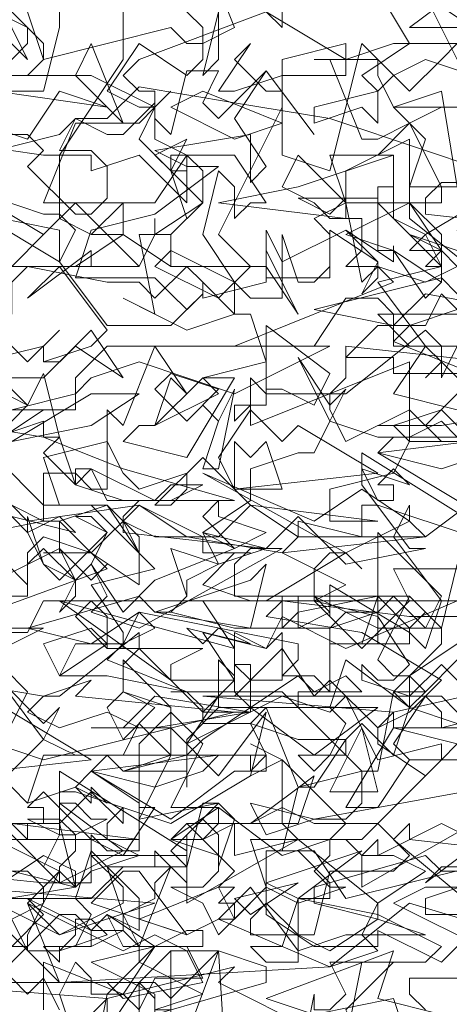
# Model space of a CAD drawing. Header units: millimetres. Extents: x 4234 to 4704, y 1542 to 2004.
# Tile 8 of 256: x 4295.53 to 4298.22, y 1632.51 to 1638.67. Entities that reach past the tile are written whole.
import ezdxf

# ---------------------------------------------------------------- set-up
doc = ezdxf.new("R2010")
doc.units = ezdxf.units.MM
doc.layers.add('BOD', color=40, linetype='Continuous')
doc.layers.add('DIMENSIONS', color=7, linetype='Continuous')
pattern_1 = [(90, (3399.144, -158.445), (-8.980256, 8.980256), [2.38125, -15.57926]), (45, (3399.144, -158.445), (-8.980256, 8.980256), [2.38125, -10.31875]), (135, (3399.144, -158.445), (-8.980256, -8.980256), [2.38125, -10.31875])]

# ---------------------------------------------------------------- blocks, each defined once
blk = doc.blocks.new('A$Cf9015526')
at = {"color": 116, "lineweight": 0, "true_color": 0x136734}
for points in [[(1.2658, 3.5532), (1.3546, 3.5532), (1.3768, 3.5309), (1.3546, 3.5087), (1.4213, 3.4421), (1.4435, 3.4421), (1.4657, 3.4643), (1.4657, 3.5087), (1.4435, 3.5309), (1.3991, 3.5309), (1.4213, 3.5754), (1.4657, 3.5532), (1.4879, 3.5532), (1.5323, 3.5976), (1.5323, 3.5754), (1.5545, 3.5532), (1.5767, 3.642), (1.6211, 3.642), (1.5989, 3.5976), (1.6211, 3.5754), (1.6877, 3.642), (1.7544, 3.5532), (1.6877, 3.642), (1.6433, 3.5754), (1.6877, 3.5087), (1.6655, 3.4865), (1.6655, 3.5532), (1.5323, 3.5309), (1.5767, 3.5087), (1.6211, 3.5087), (1.5323, 3.4421), (1.4435, 3.4199), (1.4213, 3.3533), (1.4435, 3.3533), (1.5323, 3.3533), (1.5545, 3.3311), (1.5767, 3.3089), (1.5989, 3.3311), (1.5545, 3.2867), (1.4657, 3.2867), (1.3991, 3.3755), (1.4213, 3.4199), (1.3991, 3.4421), (1.3768, 3.4421), (1.3102, 3.4643)], [(2.1097, 0.8217), (1.8876, 0.8883), (1.7766, 0.7995), (1.3991, 0.7773), (1.3102, 0.8661)], [(1.2214, 3.5087), (1.3991, 3.5532), (1.4213, 3.5754), (1.4657, 3.5754), (1.5101, 3.6198), (1.6433, 3.5976), (1.7766, 3.5754), (1.9098, 3.5309), (2.0431, 3.4865), (1.932, 3.4865), (1.9098, 3.4643), (1.9098, 3.4421), (2.1097, 3.4199)], [(2.1097, 2.5538), (1.9098, 2.4872), (1.9098, 2.465), (1.9542, 2.465)], [(1.9986, 1.8876), (1.9098, 1.8876), (1.8876, 1.8876), (1.8876, 1.9542), (1.7988, 1.9098), (1.7988, 1.8654), (1.8876, 1.8654), (1.7988, 1.821), (1.8654, 1.7988), (1.9098, 1.7322), (1.932, 1.7544), (1.932, 1.7988), (1.8876, 1.821), (1.9542, 1.7988)], [(2.0875, 1.71), (1.8654, 1.71), (1.8432, 1.71), (1.8876, 1.6655), (1.9986, 1.6655)], [(2.0209, 1.5545), (1.932, 1.6433), (1.9098, 1.6211), (1.932, 1.6433), (1.932, 1.6655), (1.9098, 1.6877), (1.7988, 1.5989), (1.7766, 1.5989), (1.7766, 1.5767), (1.7988, 1.5323), (1.8876, 1.5767), (1.932, 1.5323), (1.9764, 1.5323)], [(1.9764, 1.3991), (1.8432, 1.4435), (1.821, 1.4435), (1.821, 1.3991), (1.7322, 1.4213), (1.7322, 1.3991), (1.71, 1.3768), (1.7988, 1.3324), (1.7544, 1.3102), (1.821, 1.2436), (1.8876, 1.3102), (1.8654, 1.3546), (1.9764, 1.3546)], [(2.0653, 1.1992), (1.8654, 1.1548), (1.8432, 1.1326), (1.8432, 1.1104), (1.9098, 1.0659), (1.9764, 1.1326)], [(1.9986, 0.9327), (1.932, 0.9327), (1.9098, 0.9549), (1.7544, 0.9105), (1.7544, 0.8883), (1.8432, 0.8661), (1.7766, 0.8217), (1.7322, 0.8439), (1.6877, 0.8439), (1.6655, 0.8439), (1.6655, 0.8661), (1.6877, 0.8883), (1.7322, 0.8439), (1.7544, 0.8439), (1.7766, 0.9327), (1.8654, 0.9327), (1.8876, 0.9549), (1.8432, 0.9993), (1.821, 0.9771), (1.7766, 0.9771), (1.7988, 0.9993), (1.71, 1.0882), (1.71, 0.9993), (1.7322, 0.9771), (1.6433, 0.9549), (1.6433, 0.9993), (1.5989, 0.9771), (1.5767, 0.9993), (1.5989, 0.9771), (1.6211, 0.9993), (1.6211, 1.0215), (1.5545, 1.0215), (1.5989, 1.1104), (1.5545, 1.1548), (1.5101, 1.1104), (1.5101, 1.0215), (1.5323, 1.0215), (1.4879, 0.9549), (1.4435, 0.9771), (1.3768, 1.0437), (1.3546, 1.0215), (1.3768, 1.0215), (1.3768, 0.9993), (1.3546, 0.9993), (1.3546, 0.9771), (1.288, 1.0437)], [(1.2214, 1.9542), (1.3768, 1.932), (1.3991, 1.932), (1.4879, 2.0653), (1.4879, 2.1985)], [(1.71, 2.1985), (1.71, 2.1097), (1.6877, 2.1319)], [(1.5767, 2.1319), (1.5989, 2.1097), (1.5989, 2.0653), (1.5767, 2.0431), (1.5101, 2.0875), (1.4657, 2.0209), (1.5101, 1.9986), (1.5323, 1.9986), (1.5545, 2.0209), (1.5323, 1.9986), (1.5101, 1.9542), (1.5545, 1.9098), (1.5767, 1.9098), (1.5545, 1.9098), (1.5545, 1.932), (1.5767, 1.932), (1.5767, 1.8654), (1.5101, 1.932), (1.4435, 1.9098), (1.4435, 1.932), (1.4213, 1.932), (1.3991, 1.932), (1.3991, 1.8432), (1.4435, 1.821), (1.4879, 1.8654), (1.4879, 1.821), (1.4657, 1.821), (1.4435, 1.821), (1.3991, 1.8432), (1.3102, 1.7544)], [(1.3324, 1.6655), (1.3546, 1.6433), (1.3991, 1.6877), (1.3768, 1.6655), (1.3768, 1.6433), (1.3991, 1.6433), (1.4435, 1.6877), (1.4879, 1.6211), (1.4213, 1.6655), (1.3768, 1.6211), (1.3324, 1.6211)], [(1.3324, 1.5767), (1.3768, 1.5767), (1.3102, 1.5323)], [(1.2658, 1.3991), (1.3768, 1.4213), (1.3768, 1.4879), (1.4213, 1.4879), (1.4435, 1.4657), (1.4657, 1.4657), (1.4657, 1.5767), (1.4879, 1.5545), (1.5323, 1.6655), (1.5767, 1.5989), (1.5545, 1.6211), (1.5323, 1.5545), (1.5101, 1.5545), (1.4879, 1.5323), (1.5767, 1.5101), (1.6433, 1.6211), (1.6211, 1.6211), (1.5989, 1.6211), (1.6877, 1.6433), (1.6655, 1.71), (1.6433, 1.71), (1.5767, 1.6877), (1.4879, 1.7322), (1.5323, 1.71), (1.5101, 1.821), (1.5545, 1.821), (1.5545, 1.7988), (1.5323, 1.7766), (1.6211, 1.7322), (1.6655, 1.7766), (1.6211, 1.821), (1.71, 1.9986), (1.71, 2.0209), (1.71, 2.0653), (1.7988, 2.0875), (1.7988, 2.0653), (1.8654, 2.0875), (1.8876, 2.0875), (1.821, 2.1985)], [(1.7988, 2.2873), (1.821, 2.3984), (1.9098, 2.3984), (1.932, 2.4206), (1.8432, 2.465), (1.7322, 2.4872), (1.7322, 2.465), (1.7322, 2.4206), (1.7322, 2.3984), (1.6877, 2.3984), (1.6655, 2.4206), (1.71, 2.4206), (1.7322, 2.4872), (1.7544, 2.4872), (1.7766, 2.4872), (1.7766, 2.5094), (1.7322, 2.5538), (1.6877, 2.5538), (1.7544, 2.5538), (1.7988, 2.4872), (1.9764, 2.5316)], [(1.9986, 2.6427), (1.7544, 2.5982), (1.7988, 2.5982), (1.821, 2.6205), (1.821, 2.6649), (1.7322, 2.6427), (1.6877, 2.7537), (1.6211, 2.7537), (1.6211, 2.8203), (1.6433, 2.7981), (1.6433, 2.8203), (1.6433, 2.7981), (1.6433, 2.7759), (1.6655, 2.7537), (1.7322, 2.7981), (1.7544, 2.7759), (1.7988, 2.7981), (1.821, 2.7759), (1.7322, 2.7759), (1.7322, 2.7537), (1.821, 2.6649), (1.8432, 2.6649), (1.8654, 2.7759), (1.932, 2.8425), (1.932, 2.8647), (1.9098, 2.8647), (1.8432, 2.8647), (1.8432, 2.8869), (1.7988, 2.8869), (1.7766, 2.8647), (1.7544, 2.8647), (1.71, 2.8647), (1.71, 2.9091), (1.7322, 2.9091), (1.7322, 2.8647), (1.7766, 2.8869), (1.7544, 2.9091), (1.8432, 2.8647), (1.8876, 2.8647), (1.9098, 2.8869), (1.8876, 2.9091), (1.932, 2.8647), (1.9542, 2.9536)], [(1.9986, 2.998), (1.821, 3.109), (1.821, 3.0646), (1.8876, 2.9758), (1.9098, 2.9758), (1.7988, 2.9536), (1.7322, 3.0202), (1.6877, 2.9758), (1.71, 2.9758), (1.5101, 2.8647), (1.4435, 2.8869), (1.4657, 2.9091), (1.4435, 2.9536), (1.4213, 2.9314), (1.3768, 2.9536), (1.3546, 2.998), (1.3546, 3.0202), (1.3768, 2.9536), (1.3991, 2.9314), (1.4657, 2.998), (1.4435, 3.0202), (1.4213, 3.0202), (1.4657, 2.998), (1.4435, 2.9536), (1.4879, 2.8869), (1.5323, 2.9314), (1.6433, 2.9758), (1.5989, 2.998), (1.6655, 3.0424), (1.6655, 3.0868), (1.7322, 3.109), (1.7544, 3.109), (1.7766, 3.1534), (1.7322, 3.2423), (1.7766, 3.1756), (1.7988, 3.1978), (1.7766, 3.1534), (1.8432, 3.1312), (1.8876, 3.1312), (1.932, 3.1534), (1.9542, 3.1312), (1.8654, 3.1312), (1.8432, 3.109), (1.9542, 3.0424)], [(1.2436, 3.1534), (1.3768, 3.1312), (1.4879, 3.0868), (1.6433, 3.0424), (1.5101, 3.0424), (1.4879, 3.0202), (1.4879, 2.998), (1.6877, 2.9758), (1.6655, 2.9758), (1.6433, 2.9536), (1.6433, 2.9091), (1.8876, 2.9091), (1.8432, 2.8203), (1.8654, 2.7981), (1.8876, 2.7981), (1.8876, 2.7537), (1.9542, 2.7315)], [(1.1548, 2.5316), (1.3768, 2.5094), (1.4435, 2.5094), (1.4435, 2.5316), (1.4435, 2.576), (1.4657, 2.5538), (1.5101, 2.5538), (1.5101, 2.6205), (1.4435, 2.6649), (1.4213, 2.6427), (1.3546, 2.6205), (1.3324, 2.6427)], [(1.3324, 2.6427), (1.3546, 2.6205), (1.3768, 2.6871), (1.4657, 2.6871), (1.4879, 2.6649), (1.5545, 2.6871), (1.5545, 2.7093), (1.5545, 2.7537), (1.4879, 2.7759), (1.4879, 2.8203), (1.5545, 2.7537), (1.5545, 2.6871), (1.5767, 2.6871), (1.6655, 2.6871), (1.6877, 2.6871), (1.6877, 2.6649), (1.6655, 2.6649), (1.6655, 2.6871), (1.5545, 2.6871), (1.5101, 2.5982), (1.6211, 2.6205), (1.5989, 2.6205), (1.5767, 2.5316), (1.4879, 2.5316), (1.4435, 2.4872), (1.3324, 2.4872)], [(1.9986, 2.3762), (1.8876, 2.3762), (1.8876, 2.354), (1.9098, 2.3318)], [(1.9764, 2.1763), (1.8876, 2.1097), (1.9764, 2.1097), (1.9986, 2.1319)], [(1.9542, 2.0875), (1.932, 2.0653), (1.8876, 2.0209), (1.821, 2.0875), (1.7766, 1.9098), (1.71, 1.932), (1.71, 2.0431), (1.6433, 2.0209), (1.6211, 2.0209), (1.6655, 2.0875), (1.6433, 2.0653), (1.6877, 2.0209), (1.71, 2.0209), (1.71, 2.0431), (1.7988, 2.0431), (1.7988, 2.0653), (1.6877, 2.1319), (1.5101, 2.0653), (1.4879, 2.0431), (1.5101, 2.0209), (1.5323, 2.0209), (1.5323, 1.9542), (1.5767, 1.932), (1.6433, 1.932), (1.6877, 1.8654), (1.6655, 1.8654), (1.6433, 1.8432), (1.6433, 1.8876), (1.6211, 1.9098), (1.5989, 1.821), (1.6433, 1.7544), (1.6655, 1.7322), (1.71, 1.7322), (1.71, 1.821), (1.7322, 1.7544), (1.7544, 1.7544), (1.7766, 1.7766), (1.7766, 1.821), (1.7544, 1.8432), (1.7988, 1.8654), (1.821, 1.7544), (1.8432, 1.7766), (1.9098, 1.7544), (1.9542, 1.7766), (1.932, 1.7988), (1.8876, 1.7988), (1.9098, 1.821), (1.8654, 1.8432), (1.8654, 1.932), (1.8432, 1.932), (1.8876, 1.9764), (1.8654, 1.9986), (1.9542, 1.9986), (1.932, 1.9986), (1.8876, 1.9764), (1.9098, 1.9542), (1.8876, 1.8876), (1.8876, 1.8432), (1.9986, 1.7544)], [(1.9542, 1.6655), (1.932, 1.6211), (1.932, 1.6433), (1.9098, 1.6655), (1.8654, 1.5989), (1.9542, 1.5767)], [(1.9764, 1.5323), (1.932, 1.5767), (1.8654, 1.5545), (1.8876, 1.5323), (1.8654, 1.4879), (1.7766, 1.4657), (1.7766, 1.4435), (1.7766, 1.4213), (1.8432, 1.4213), (1.6655, 1.4435), (1.5989, 1.5101), (1.5323, 1.4435), (1.5545, 1.4435), (1.5767, 1.4657), (1.5767, 1.4879), (1.5101, 1.4657), (1.4879, 1.4879), (1.4657, 1.5323), (1.3768, 1.5101), (1.3991, 1.4435), (1.4657, 1.4435), (1.3991, 1.4213), (1.4435, 1.3768), (1.5101, 1.3324), (1.5101, 1.3768), (1.4879, 1.4213), (1.5323, 1.3991), (1.5989, 1.3991), (1.5989, 1.3768), (1.6655, 1.3768), (1.6433, 1.3768), (1.5989, 1.3324), (1.6655, 1.3102), (1.4435, 1.3102), (1.4213, 1.288), (1.4657, 1.2436), (1.5989, 1.2436), (1.5545, 1.2214), (1.5545, 1.1992), (1.5989, 1.1548), (1.6433, 1.1992), (1.6433, 1.2214), (1.6655, 1.2214), (1.6655, 1.1548), (1.5989, 1.1548), (1.5101, 1.2436), (1.4879, 1.2214), (1.5101, 1.2436), (1.5101, 1.2658), (1.3991, 1.177), (1.3768, 1.177), (1.3546, 1.1548), (1.3991, 1.1326), (1.4657, 1.1548), (1.5101, 1.1326), (1.5545, 1.1326), (1.6211, 1.0659), (1.6877, 1.1548), (1.6655, 1.0659), (1.5545, 0.9993), (1.4213, 1.0437), (1.3991, 1.0437), (1.3991, 0.9993), (1.3102, 0.9993)], [(1.3102, 0.9771), (1.3991, 0.9327), (1.3546, 0.8883), (1.3991, 0.8439), (1.4879, 0.8883), (1.4879, 0.9105), (1.4435, 0.9549), (1.5767, 0.9549), (1.5767, 0.9105), (1.5767, 0.8883), (1.7322, 0.9771), (1.8432, 0.8883), (1.9098, 0.9327), (1.8654, 0.9549), (1.8432, 0.9549), (1.821, 0.9549), (1.8432, 0.9771), (1.8432, 0.9549), (1.932, 0.9993), (2.0209, 0.9549)], [(1.9542, 1.0882), (1.932, 1.0882), (1.9542, 1.1104), (1.8654, 1.1326), (2.0209, 1.1326), (1.932, 1.2214), (1.8876, 1.177), (1.821, 1.1992), (1.821, 1.2214), (1.8432, 1.1992), (1.8654, 1.1992), (1.8876, 1.2214), (1.8432, 1.288), (1.7544, 1.3102), (1.71, 1.3102), (1.6877, 1.3102), (1.7988, 1.3768), (1.821, 1.3546), (1.7988, 1.3768), (1.7766, 1.3768), (1.7544, 1.3546), (1.7544, 1.3102), (1.7766, 1.288), (1.7766, 1.3102), (1.7766, 1.3324), (1.8876, 1.2658), (1.9098, 1.2436), (1.932, 1.3102), (1.8654, 1.3991), (1.8876, 1.4435), (1.8876, 1.4213), (1.9098, 1.3991), (1.9986, 1.4657)], [(1.8876, 0.6884), (1.8654, 0.755), (1.7544, 0.7328)], [(1.7544, 0.7106), (1.6211, 0.7773), (1.6433, 0.7995), (1.4657, 0.755), (1.4435, 0.7328)], [(1.288, 1.6433), (1.3768, 1.6655), (1.3768, 1.6433), (1.4435, 1.6655), (1.4657, 1.6877), (1.3991, 1.7766), (1.3546, 1.7322), (1.4435, 1.7988), (1.4435, 1.7766), (1.5101, 1.7766), (1.5323, 1.821), (1.5323, 1.8432), (1.5323, 1.821), (1.5989, 1.8654), (1.5989, 1.9098), (1.5767, 1.932), (1.5323, 1.8654), (1.4879, 1.8654), (1.4657, 1.8654), (1.3768, 1.8654), (1.4213, 1.9764), (1.5101, 1.9764), (1.5323, 1.9986), (1.4435, 2.0431), (1.3324, 2.0431)], [(1.3102, 2.0431), (1.3546, 2.0431), (1.3768, 2.0653), (1.3768, 2.0875), (1.3324, 2.1319)], [(1.3546, 2.1319), (1.3768, 2.0653), (1.5545, 2.1097), (1.5767, 2.0875), (1.5989, 2.0875), (1.6433, 2.1097), (1.5989, 2.2207)], [(1.1992, 2.3095), (1.2214, 2.3984), (1.2214, 2.3762), (1.2436, 2.3984), (1.2214, 2.3762), (1.2214, 2.354), (1.2658, 2.3095), (1.3324, 2.3762), (1.3546, 2.354), (1.3768, 2.3762), (1.3991, 2.3318)], [(1.4435, 2.2429), (1.4657, 2.354), (1.5101, 2.3984), (1.5101, 2.4206), (1.4879, 2.4428), (1.4435, 2.4206), (1.4435, 2.4428), (1.4213, 2.465), (1.3991, 2.465), (1.3768, 2.4428), (1.3546, 2.4206), (1.3102, 2.4206)], [(1.3324, 2.4206), (1.3768, 2.465), (1.3546, 2.4872), (1.4435, 2.4428), (1.4879, 2.4428), (1.4879, 2.465), (1.5101, 2.4206), (1.5545, 2.5316), (1.5767, 2.5094), (1.5767, 2.5316), (1.5767, 2.5538), (1.3991, 2.6649), (1.3991, 2.6205), (1.4879, 2.5538), (1.3991, 2.5094), (1.3324, 2.576)], [(1.3324, 2.6649), (1.3768, 2.7093), (1.3102, 2.7981), (1.3768, 2.7315), (1.3991, 2.7537), (1.3768, 2.7093), (1.4213, 2.6871), (1.4879, 2.6871), (1.5101, 2.7315), (1.5545, 2.6871), (1.4657, 2.6871), (1.4435, 2.6649), (1.5545, 2.5982), (1.6433, 2.6649), (1.6655, 2.6649), (1.6877, 2.6871), (1.6655, 2.7315), (1.5989, 2.7315), (1.5989, 2.7537), (1.5767, 2.7759), (1.5545, 2.7759), (1.71, 2.7759), (1.7322, 2.7537), (1.6877, 2.7537), (1.6655, 2.7315), (1.7322, 2.7093), (1.7544, 2.7093), (1.7988, 2.7093), (1.7544, 2.6427), (1.7322, 2.6427), (1.71, 2.5538), (1.6877, 2.5538), (1.6877, 2.465), (1.7544, 2.4206), (1.8432, 2.4206), (1.8432, 2.4428), (1.932, 2.3984), (1.9542, 2.4206)], [(1.9986, 2.3318), (1.9986, 2.354), (2.0431, 2.3984), (2.0431, 2.4206), (2.0875, 2.5094), (2.0653, 2.5316), (2.0431, 2.5316), (2.0209, 2.5094), (2.0209, 2.4872), (1.9986, 2.5094), (1.9986, 2.5316), (1.932, 2.5316), (1.9098, 2.5094), (1.9986, 2.576), (1.9986, 2.5094), (2.0653, 2.576), (2.0209, 2.5982), (2.0431, 2.5982), (2.0653, 2.5316), (2.1541, 2.4872), (2.0875, 2.4872), (2.0875, 2.465), (2.0653, 2.465), (2.0431, 2.3318)], [(1.3768, 2.3318), (1.3768, 2.3984), (1.4879, 2.354), (1.4435, 2.354), (1.4435, 2.3762), (1.4213, 2.3984), (1.3991, 2.354), (1.4213, 2.2873)], [(1.3991, 2.1319), (1.3991, 2.1097), (1.3768, 2.0209), (1.3324, 2.0209), (1.3102, 2.0431), (1.3546, 2.0875), (1.3546, 2.1097), (1.3102, 2.1319), (1.288, 2.1097), (1.177, 2.1097), (1.177, 2.0875), (1.1548, 2.1319), (1.1326, 2.1097), (1.1104, 2.1097), (1.1104, 2.1541)], [(2.0209, 1.8876), (1.9098, 1.821), (1.932, 1.7766), (1.932, 1.7544), (1.8654, 1.7988), (1.8432, 1.7988), (1.8432, 1.8876), (1.8654, 1.8876), (1.8654, 1.8654), (1.932, 1.8654), (1.932, 1.8876), (1.8876, 1.9764), (1.8432, 1.9542), (1.821, 1.9542), (1.7766, 2.0653), (1.7544, 2.0653), (1.8432, 2.0653), (1.8432, 2.0431), (1.8654, 1.9986), (1.932, 2.0209), (1.9542, 1.8876)], [(1.9764, 0.9993), (1.821, 0.9105), (1.821, 0.9549), (1.7988, 0.9771), (1.6655, 0.9771), (1.6877, 0.9105), (1.6433, 0.8661), (1.6211, 0.9105), (1.6433, 0.9327), (1.5989, 0.9771), (1.5545, 0.9771), (1.5767, 0.9993), (1.6655, 0.9993), (1.71, 1.0215), (1.7544, 0.9993), (1.8432, 0.9993), (1.932, 1.0882), (1.932, 1.1104), (1.8432, 1.0882), (1.7988, 1.177), (1.7766, 1.1548), (1.71, 1.177), (1.5767, 1.1104), (1.6211, 1.177), (1.6433, 1.177), (1.71, 1.2436), (1.7544, 1.177), (1.7766, 1.1992), (1.8432, 1.1326), (1.8876, 1.1548), (1.932, 1.1992), (1.821, 1.2658), (1.6877, 1.288), (1.71, 1.3102), (1.8876, 1.288), (1.9764, 1.288)], [(1.7544, 0.7328), (1.6877, 0.755), (1.8654, 0.8217), (1.8432, 0.755), (1.932, 0.7328)]]:
    blk.add_lwpolyline(points, dxfattribs=at)
for points in [[(1.7988, 3.4643), (1.7766, 3.4421), (1.7322, 3.4643), (1.8432, 3.4643)], [(1.3991, 3.3755), (1.288, 3.4421), (1.3991, 3.4199)], [(1.7988, 3.4199), (1.8432, 3.3755), (1.8432, 3.3533), (1.821, 3.3311), (1.8432, 3.3755), (1.7766, 3.4199), (1.7766, 3.3977), (1.7766, 3.3533), (1.6877, 3.3533), (1.6877, 3.4199), (1.71, 3.3755)], [(1.9764, 3.3755), (1.9764, 3.3533), (1.9542, 3.3311), (2.0653, 3.3089), (2.1319, 3.3089), (2.1541, 3.3311), (2.2651, 3.3533), (2.2651, 3.3311), (2.1985, 3.3089), (2.1985, 3.22), (2.1541, 3.2423), (2.1319, 3.2423), (2.1541, 3.2645), (2.1541, 3.2867), (1.9098, 3.3311), (1.8654, 3.2867), (1.7544, 3.3089), (1.932, 3.3533), (1.9542, 3.3311), (1.9764, 3.3533), (1.9542, 3.4199), (2.0431, 3.3977)], [(1.8654, 3.3977), (1.8654, 3.3755), (1.7988, 3.4199), (1.8654, 3.3755)], [(1.8876, 3.2867), (1.8654, 3.2645), (1.9764, 3.22), (1.8654, 3.22), (1.8654, 3.2423), (1.7988, 3.2423), (1.8432, 3.2867), (1.9098, 3.2867), (1.932, 3.3311), (1.9542, 3.3089)], [(1.7544, 3.1756), (1.71, 3.1978), (1.6877, 3.1978), (1.6877, 3.1756), (1.6655, 3.1756), (1.6433, 3.1534), (1.6433, 3.1756), (1.6877, 3.1756), (1.6877, 3.22), (1.6877, 3.2867), (1.7766, 3.22)], [(1.3768, 3.1312), (1.3768, 3.1534), (1.3102, 3.1312), (1.288, 3.1756), (1.3102, 3.1534), (1.3324, 3.1534), (1.3546, 3.1756), (1.3102, 3.1978), (1.2214, 3.1756), (1.0659, 3.1312), (1.1104, 3.1534), (1.1326, 3.1978), (1.1548, 3.1534), (1.177, 3.1756), (1.177, 3.1978), (1.2214, 3.1756), (1.3102, 3.22), (1.3546, 3.1756), (1.3768, 3.22), (1.3991, 3.1312)], [(1.5767, 3.1534), (1.5323, 3.1978), (1.5545, 3.22), (1.6211, 3.1978)], [(1.5989, 3.0868), (1.6211, 3.1534), (1.5989, 3.1756), (1.6211, 3.1534), (1.6433, 3.1978), (1.6211, 3.0868)], [(1.3768, 3.109), (1.3991, 3.1312), (1.4213, 3.0646)], [(1.932, 3.0868), (1.8432, 3.109), (2.0209, 3.1312), (1.9986, 3.109)], [(1.4213, 3.0646), (1.4879, 3.0424), (1.4213, 3.0646), (1.4213, 3.0868), (1.4435, 3.0868)], [(1.5545, 3.0646), (1.5989, 3.0646), (1.5545, 3.0424), (1.4657, 3.0424), (1.4435, 3.0868), (1.5323, 3.0424)], [(1.8876, 3.0646), (1.8654, 3.0868), (1.8432, 3.0646), (1.8654, 3.0646), (1.8654, 3.0424), (1.8432, 3.0424), (1.821, 3.0868)], [(1.6877, 2.998), (1.6433, 2.9758), (1.5989, 3.0202), (1.6211, 3.0424), (1.6211, 3.0202)], [(1.3991, 3.0202), (1.3546, 2.998), (1.3324, 3.0202), (1.4213, 2.998)], [(1.6211, 2.9536), (1.5989, 2.998), (1.6877, 2.9758)], [(1.9098, 2.8647), (1.8654, 2.9091), (1.8432, 2.8869), (1.8432, 2.8425), (1.821, 2.8425), (1.7988, 2.8425), (1.7766, 2.8425), (1.8432, 2.8425), (1.8432, 2.9091), (1.8432, 2.998), (1.932, 2.9091)], [(1.3991, 2.9758), (1.4213, 2.9314), (1.4213, 2.9091), (1.3991, 2.8869), (1.4213, 2.9314), (1.3768, 2.9758), (1.3546, 2.9536), (1.3546, 2.9091), (1.2658, 2.9091), (1.2658, 2.9758), (1.3102, 2.9314)], [(1.5767, 2.9314), (1.5767, 2.9091), (1.5545, 2.8869), (1.6433, 2.8647), (1.71, 2.8647), (1.7322, 2.8869), (1.8432, 2.9091), (1.8432, 2.8869), (1.7766, 2.8647), (1.7766, 2.7759), (1.7544, 2.7981), (1.71, 2.7981), (1.7322, 2.8203), (1.7322, 2.8425), (1.5101, 2.8869), (1.4435, 2.8425), (1.3546, 2.8647), (1.5101, 2.9091), (1.5323, 2.8869), (1.5545, 2.8869), (1.5767, 2.9091), (1.5545, 2.9758), (1.6211, 2.9536)], [(1.4657, 2.9536), (1.4435, 2.9314), (1.3991, 2.9758), (1.4435, 2.9314)], [(1.5323, 2.8869), (1.6655, 2.9314), (1.6877, 2.9536), (1.6655, 2.8647)], [(1.3546, 2.9091), (1.3324, 2.9091), (1.3102, 2.8869), (1.3324, 2.8647), (1.3768, 2.8647), (1.288, 2.8203), (1.2658, 2.8647), (1.288, 2.9091)], [(1.8876, 2.8425), (1.821, 2.8425), (1.8432, 2.9091), (1.8876, 2.8647)], [(1.4879, 2.8425), (1.4657, 2.8203), (1.5767, 2.7759), (1.4657, 2.7981), (1.3991, 2.7981), (1.4213, 2.8425), (1.4879, 2.8425), (1.5101, 2.8869), (1.5323, 2.8647)], [(1.3991, 2.7981), (1.3768, 2.8425), (1.4435, 2.8647), (1.4657, 2.8425)], [(1.6211, 2.8647), (1.6655, 2.8425), (1.5767, 2.8647), (1.5989, 2.8425)], [(1.3324, 2.7315), (1.3102, 2.7759), (1.288, 2.7537), (1.288, 2.7315), (1.2658, 2.7315), (1.2436, 2.7093), (1.2214, 2.7315), (1.2658, 2.7315), (1.288, 2.7759), (1.2658, 2.7759), (1.288, 2.8425), (1.3546, 2.7759)], [(2.0209, 2.8203), (1.9542, 2.8203), (1.9098, 2.7759), (1.8876, 2.7981), (1.9542, 2.8425), (1.9764, 2.8425)], [(1.8654, 2.6871), (1.821, 2.7315), (1.7988, 2.7093), (1.7988, 2.6871), (1.7766, 2.6871), (1.7544, 2.6649), (1.7322, 2.6871), (1.7766, 2.6871), (1.7988, 2.7315), (1.7766, 2.7537), (1.7988, 2.8203), (1.8876, 2.7537)], [(1.4879, 2.7093), (1.4657, 2.7537), (1.4879, 2.7759), (1.5323, 2.7537)], [(1.8876, 2.7537), (1.9542, 2.7315), (1.8876, 2.7537), (1.8654, 2.7759), (1.9098, 2.7759)], [(1.7544, 2.6871), (1.6655, 2.7537), (1.5989, 2.7093), (1.5767, 2.6871), (1.5767, 2.6427), (1.5767, 2.6649), (1.4879, 2.6649), (1.5767, 2.6871), (1.5767, 2.7093), (1.6211, 2.7537), (1.8432, 2.7537)], [(1.5323, 2.6427), (1.4435, 2.6649), (1.6211, 2.6871), (1.5989, 2.6649)], [(1.4657, 2.6205), (1.4435, 2.6427), (1.4435, 2.6205), (1.4213, 2.6427)], [(1.4435, 2.5982), (1.4657, 2.5982), (1.4213, 2.576), (1.4213, 2.5538), (1.3991, 2.5316), (1.3991, 2.5094), (1.3768, 2.5316), (1.3991, 2.576), (1.3546, 2.5982), (1.3991, 2.5982), (1.4213, 2.576), (1.3991, 2.576), (1.3991, 2.6205), (1.4213, 2.6205)], [(1.6211, 2.5316), (1.6211, 2.576), (1.5989, 2.5982), (1.5767, 2.576), (1.5767, 2.5316), (1.5545, 2.5538), (1.6211, 2.6205), (1.6433, 2.5982)], [(1.6877, 2.576), (1.6655, 2.6205), (1.7544, 2.5982)], [(1.5101, 2.4428), (1.4657, 2.465), (1.4435, 2.4428), (1.4435, 2.4206), (1.3991, 2.4206), (1.3991, 2.3984), (1.3768, 2.4206), (1.4213, 2.4206), (1.4435, 2.465), (1.4213, 2.4872), (1.4435, 2.5538), (1.5101, 2.4872)], [(1.5323, 2.5094), (1.5323, 2.4872), (1.4879, 2.465), (1.4657, 2.5316), (1.5323, 2.5316), (1.5323, 2.5538), (1.5545, 2.5316)], [(1.6877, 2.5094), (1.821, 2.5538), (1.7322, 2.4872)], [(1.6655, 2.465), (1.6433, 2.4872), (1.7322, 2.5094)], [(1.5767, 2.4428), (1.5989, 2.4428), (1.5989, 2.4206), (1.4879, 2.4206), (1.4657, 2.465), (1.5323, 2.4206)], [(1.3102, 2.3984), (1.3102, 2.4206), (1.3324, 2.4206), (1.3546, 2.4206), (1.3102, 2.3762), (1.288, 2.3762), (1.2658, 2.3984), (1.2658, 2.4206), (1.288, 2.3762)], [(1.5989, 2.354), (1.5323, 2.3318), (1.5545, 2.3318), (1.5545, 2.3095), (1.5323, 2.3095), (1.5323, 2.354), (1.4435, 2.3984), (1.5323, 2.4206), (1.5101, 2.3984)], [(1.5989, 2.3762), (1.5323, 2.3762), (1.5101, 2.3318), (1.4879, 2.354), (1.5323, 2.4206), (1.5767, 2.4206)], [(1.7988, 2.3318), (1.8432, 2.2429), (1.7988, 2.2429), (1.7766, 2.1985), (1.7322, 2.2429), (1.7544, 2.354), (1.7544, 2.3318), (1.7766, 2.3318), (1.7988, 2.354), (1.7766, 2.3984), (1.8654, 2.3984)], [(1.288, 2.1319), (1.3102, 2.1541), (1.3546, 2.0653)], [(2.0431, 2.0653), (1.9098, 2.1541), (1.9542, 2.0653)], [(1.6211, 2.0653), (1.5989, 2.0431), (1.6211, 2.1319)], [(1.4213, 2.0431), (1.4435, 2.0875), (1.4879, 1.9764)], [(2.0431, 2.0209), (1.9098, 2.0653), (1.8654, 2.0431), (1.8432, 2.0209), (1.8432, 1.9764), (1.821, 1.9986), (1.7544, 1.9764), (1.7544, 1.9986), (1.8432, 2.0209), (1.821, 2.0431), (1.8876, 2.0875), (2.1985, 2.0875)], [(1.3991, 2.0209), (1.3546, 1.9542), (1.288, 1.9764), (1.2658, 1.9764), (1.3102, 2.0209), (1.4657, 1.9986)], [(1.6433, 1.9542), (1.5545, 1.9986), (1.5989, 2.0209), (1.71, 1.9764)], [(1.5989, 1.8654), (1.5545, 1.821), (1.5767, 1.8432), (1.5545, 1.9098), (1.5323, 1.932), (1.5767, 1.9542), (1.5545, 1.9098)], [(1.7988, 1.8432), (1.6211, 1.8654), (1.7322, 1.8876), (1.8654, 1.932), (1.7766, 1.932), (1.7988, 1.8654)], [(1.8432, 1.8654), (1.932, 1.7766), (1.8432, 1.7544), (1.9098, 1.6655), (1.8654, 1.6655), (1.8654, 1.71), (1.8432, 1.7322), (1.7988, 1.7322), (1.7544, 1.6655), (1.6433, 1.6655), (1.8654, 1.7544), (1.8432, 1.7766), (1.7988, 1.7766), (1.821, 1.7988), (1.821, 1.8432), (1.7766, 1.8432), (1.7544, 1.8654), (1.71, 1.8876), (1.7322, 1.932), (1.7988, 1.8654)], [(1.4213, 1.8654), (1.4657, 1.821), (1.5101, 1.7766), (1.3768, 1.7766), (1.3546, 1.7766), (1.288, 1.7766), (1.2658, 1.8876), (1.3768, 1.821)], [(1.932, 1.7766), (1.9098, 1.7766), (1.932, 1.7988), (1.8876, 1.8654), (1.932, 1.821)], [(1.6877, 1.7766), (1.6877, 1.7544), (1.5989, 1.7322), (1.5989, 1.7544), (1.5767, 1.7766), (1.5323, 1.7322), (1.5101, 1.7544), (1.4657, 1.7544), (1.3546, 1.7766), (1.3324, 1.7544), (1.3324, 1.71), (1.2436, 1.71), (1.2214, 1.7322), (1.1548, 1.6433), (1.0882, 1.6655), (1.0882, 1.71), (1.2214, 1.7766), (1.2658, 1.71), (1.3102, 1.7766), (1.4213, 1.7766), (1.4879, 1.821), (1.5545, 1.7766)], [(1.6433, 1.71), (1.5989, 1.7544), (1.5767, 1.7766), (1.5545, 1.7766), (1.5545, 1.7988), (1.6433, 1.7544)], [(1.6877, 1.7766), (1.6877, 1.7988), (1.7322, 1.71)], [(1.9986, 1.5989), (2.0209, 1.5767), (1.9986, 1.5545), (2.0875, 1.4657), (1.9986, 1.4213), (2.0431, 1.4657), (1.9542, 1.5323), (1.8876, 1.5323), (1.8876, 1.6433), (1.6655, 1.5545), (1.6655, 1.5767), (1.6655, 1.5989), (1.6655, 1.6211), (1.6877, 1.5989), (1.7766, 1.5989), (1.7988, 1.6211), (1.7988, 1.6655), (1.9986, 1.6433), (2.0653, 1.71), (2.0875, 1.6877)], [(1.6433, 1.5989), (1.5101, 1.6433), (1.4435, 1.6211), (1.4213, 1.5989), (1.4213, 1.5767), (1.3324, 1.5767), (1.4213, 1.5989), (1.4213, 1.6211), (1.4657, 1.6655), (1.7766, 1.6655)], [(1.5323, 1.5545), (1.5989, 1.6211), (1.6211, 1.5989)], [(1.4435, 1.5545), (1.3324, 1.5323), (1.4435, 1.5989), (1.5101, 1.5989)], [(1.932, 1.5545), (1.8432, 1.5545), (1.9098, 1.5545), (1.9542, 1.5989), (2.0653, 1.5767)], [(1.7322, 1.5545), (1.8432, 1.4879), (1.6433, 1.4657), (1.6211, 1.5101), (1.6655, 1.5767), (1.71, 1.5323)], [(1.6877, 1.5323), (1.71, 1.4657), (1.6433, 1.4657), (1.6433, 1.4879), (1.6433, 1.5323), (1.6655, 1.5101)], [(1.4435, 1.4435), (1.5323, 1.3546), (1.4435, 1.3324), (1.4879, 1.2658), (1.4879, 1.2436), (1.4657, 1.2436), (1.4657, 1.288), (1.4435, 1.3102), (1.3768, 1.3102), (1.3546, 1.2658), (1.2214, 1.2658), (1.4657, 1.3546), (1.4435, 1.3768), (1.3768, 1.3768), (1.3991, 1.3768), (1.3991, 1.4213), (1.3768, 1.4213), (1.3324, 1.4435), (1.288, 1.4657), (1.3102, 1.5101), (1.3768, 1.4435)], [(1.7988, 1.3768), (1.5989, 1.4879), (1.7544, 1.4213), (1.821, 1.4657), (1.8876, 1.4213)], [(1.5101, 1.4435), (1.5989, 1.3991), (1.6211, 1.3991), (1.6655, 1.4435), (1.7322, 1.3991), (1.9098, 1.3991), (1.71, 1.3768), (1.5767, 1.3991), (1.5101, 1.4435), (1.4435, 1.3768), (1.3768, 1.3991), (1.3546, 1.3768), (1.3546, 1.3324), (1.288, 1.3991), (1.3102, 1.4657), (1.3546, 1.4213)], [(1.5101, 1.3546), (1.5101, 1.3768), (1.4657, 1.4435), (1.5101, 1.3991)], [(1.7988, 1.2436), (1.71, 1.288), (1.6877, 1.2436), (1.5989, 1.2658), (1.6433, 1.1992), (1.6211, 1.1992), (1.5545, 1.1992), (1.3991, 1.3102), (1.6433, 1.2436), (1.5989, 1.3102), (1.6877, 1.3102), (1.9542, 1.3102)], [(1.71, 1.2658), (1.71, 1.1992), (1.6655, 1.1992), (1.6433, 1.2214), (1.6433, 1.2658), (1.6877, 1.2436)], [(2.1097, 1.177), (1.932, 1.1326), (1.932, 1.1548), (1.9098, 1.177), (1.8654, 1.1104), (1.8876, 1.0882), (1.9542, 1.0882), (1.8876, 1.0882), (1.8432, 1.0215), (1.7988, 1.0215), (1.8654, 1.1326), (1.8654, 1.1548), (1.5989, 1.177), (1.932, 1.177), (1.9542, 1.1548), (2.0431, 1.2214), (2.1097, 1.1992)], [(1.4213, 1.177), (1.6433, 1.1548), (1.3768, 1.0882), (1.3102, 1.1104), (1.288, 1.0215), (1.1992, 0.9549), (1.288, 1.0437), (1.288, 1.0659), (1.2436, 1.1104), (1.1992, 1.0659), (1.1992, 1.1104), (1.2436, 1.1104), (1.2436, 1.1992), (1.3768, 1.177), (1.4435, 1.1992)], [(1.5323, 1.1326), (1.4435, 1.1326), (1.4879, 1.1326), (1.5323, 1.177), (1.6655, 1.1548)], [(1.3324, 1.1548), (1.4435, 1.0882), (1.2436, 1.0659), (1.1992, 1.0882), (1.2658, 1.1548), (1.3102, 1.1326)], [(1.7766, 1.0437), (1.821, 1.1326), (1.8432, 1.0437)], [(1.71, 1.0659), (1.71, 1.0882), (1.6655, 1.0659), (1.71, 1.0882), (1.6655, 1.1104), (1.71, 1.0882)], [(1.1104, 1.0215), (1.1992, 0.9993), (1.2214, 0.9993), (1.2658, 1.0215), (1.3324, 0.9993), (1.5101, 0.9771), (1.3102, 0.9771), (1.177, 0.9993), (1.1104, 1.0215), (1.0437, 0.9771), (0.9771, 0.9993), (0.9549, 0.9771), (0.9549, 0.9327), (0.8883, 0.9993), (0.9105, 1.0659), (0.9549, 1.0215)], [(1.6655, 0.9993), (1.7544, 1.0659), (1.7322, 0.9993)], [(1.4879, 1.0215), (1.4657, 0.9993), (1.4657, 0.9771), (1.5101, 0.9549), (1.4435, 0.9327), (1.4213, 0.9105), (1.3991, 0.9993), (1.4435, 1.0437), (1.4879, 0.9993)], [(1.7766, 0.9771), (1.821, 0.9771), (1.7766, 0.9771), (1.7766, 0.9549), (1.7544, 0.9327), (1.7766, 0.9105), (1.7988, 0.9105), (1.7322, 0.8883), (1.6877, 0.9105), (1.6211, 0.8439), (1.5989, 0.8883), (1.5545, 0.9105), (1.5989, 0.9105), (1.6211, 0.9327), (1.6211, 0.9549), (1.5545, 0.9771), (1.6211, 1.0215), (1.71, 0.9549)], [(2.0875, 0.9549), (2.0653, 0.9549), (2.0209, 0.9549), (1.9986, 0.9549), (1.9986, 0.9327), (2.1319, 0.9327), (2.2873, 0.8883), (2.2651, 0.8661), (2.1541, 0.8883), (2.0209, 0.8883), (1.9986, 0.8661), (1.8654, 0.9771), (1.8876, 0.9993), (1.8876, 0.9771)], [(1.4213, 0.9105), (1.288, 0.8883), (1.288, 0.9105), (1.2658, 0.9327), (1.2436, 0.8661), (1.2436, 0.8439), (1.3102, 0.8439), (1.2436, 0.8439), (1.2214, 0.7995), (1.177, 0.7995), (1.2436, 0.8883), (1.2436, 0.9105), (0.9993, 0.9327), (1.288, 0.9327), (1.3102, 0.9105), (1.3768, 0.9549), (1.4213, 0.9327)], [(1.3991, 0.9327), (1.3546, 0.8439), (1.3546, 0.8217), (1.3991, 0.8217), (1.4213, 0.8439), (1.4213, 0.8661), (1.4435, 0.8661), (1.4657, 0.8439), (1.3991, 0.8217), (1.3546, 0.8217), (1.3324, 0.8661), (1.3768, 0.8883), (1.3768, 0.9105), (1.3546, 0.9327), (1.3102, 0.9327), (1.2658, 0.8439), (1.2214, 0.8883), (1.1992, 0.9105), (1.3324, 0.9327), (1.4213, 0.9105)], [(1.5767, 0.8439), (1.4435, 0.8883), (1.4879, 0.9327), (1.5101, 0.9327)], [(1.3991, 0.8439), (1.3102, 0.8883), (1.2658, 0.8439), (1.1992, 0.8661), (1.2214, 0.7995), (1.1326, 0.7995), (0.9993, 0.9105), (1.2214, 0.8439), (1.1992, 0.9105), (1.2658, 0.9105), (1.5323, 0.8883)], [(1.6433, 0.9105), (1.6211, 0.8883), (1.6433, 0.8883), (1.6433, 0.8661), (1.6211, 0.8661), (1.5767, 0.8439), (1.5101, 0.8661), (1.6211, 0.9105)], [(1.6655, 0.9105), (1.7322, 0.8217), (1.7988, 0.8439), (1.821, 0.8439), (1.8432, 0.8883), (1.8432, 0.8661), (1.9098, 0.8439), (1.821, 0.8439), (1.8432, 0.8217), (1.7766, 0.7995), (1.6211, 0.8661)], [(1.9986, 0.8217), (1.8654, 0.8883), (1.9098, 0.9105), (1.9542, 0.9105)], [(1.5323, 0.8439), (1.5767, 0.8217), (1.5989, 0.7773), (1.4879, 0.755), (1.4657, 0.7773), (1.4435, 0.7773), (1.3991, 0.7773), (1.3546, 0.8883), (1.4879, 0.8217)], [(1.6877, 0.7773), (1.5323, 0.7328), (1.5323, 0.755), (1.5101, 0.7773), (1.4657, 0.7106), (1.4879, 0.6884), (1.5545, 0.6884), (1.4879, 0.6884), (1.4435, 0.6218), (1.3991, 0.6218), (1.4657, 0.7328), (1.4657, 0.755), (1.177, 0.7773), (1.5323, 0.7773), (1.5545, 0.755), (1.6211, 0.8217), (1.6877, 0.7995)], [(1.5545, 0.644), (1.5767, 0.6218), (1.5989, 0.4219), (1.6433, 0.3775), (1.5101, 0.3775), (1.4657, 0.3775), (1.5101, 0.5108), (1.5101, 0.7773), (1.5545, 0.8217), (1.6211, 0.8217)], [(1.7322, 0.3997), (1.5545, 0.3775), (1.5545, 0.8217), (1.6211, 0.8217), (1.6433, 0.4664)]]:
    blk.add_lwpolyline(points, close=True, dxfattribs=at)

msp = doc.modelspace()

# ---------------------------------------------------------------- hatches: boundary and pattern name
at = {"layer": 'DIMENSIONS'}
h = msp.add_hatch(dxfattribs=at)
h.set_pattern_fill('GRASS', color=256, scale=0.5)
h.set_pattern_definition(pattern_1)
h.paths.add_polyline_path([(4417.6425, 1844.3253), (4423.2951, 1838.2514), (4434.9969, 1847.6295), (4469.633, 1855.411), (4513.1489, 1877.6572), (4531.9103, 1892.8657), (4546.8873, 1910.4574), (4556.576, 1922.7476), (4577.553, 1933.381), (4592.7448, 1936.6466), (4614.9867, 1937.2699), (4624.0253, 1937.2699), (4633.3522, 1938.7107), (4636.3977, 1940.2306), (4631.8428, 1952.3869, 0.161807)])
h.paths.add_polyline_path([(4631.8428, 1952.3869), (4629.8752, 1957.6381), (4629.4018, 1957.3619), (4621.324, 1958.355), (4615.8552, 1959.6126), (4597.3065, 1970.6836), (4571.5628, 1964.4359), (4571.5628, 1952.3502), (4556.6565, 1951.2934), (4533.2051, 1949.7013), (4514.0135, 1931.7588), (4500.0937, 1928.3885), (4467.5142, 1910.2651), (4457.6487, 1889.7679), (4440.0951, 1876.8578), (4418.6103, 1858.4577), (4410.1637, 1852.3615), (4417.6425, 1844.3253, -0.161807)])
h.paths.add_polyline_path([(4548.0789, 1916.6002), (4552.8565, 1929.9377), (4546.693, 1932.1455), (4541.9153, 1918.808)], flags=24)
h.paths.add_polyline_path([(4503.0556, 1883.2742), (4507.8332, 1896.6117), (4501.6696, 1898.8196), (4496.892, 1885.482)], flags=24)
h.paths.add_polyline_path([(4451.7368, 1857.409), (4456.5145, 1870.7465), (4450.3509, 1872.9544), (4445.5733, 1859.6168)], flags=24)
h.paths.add_polyline_path([(4412.9931, 1854.3366), (4417.0765, 1849.9489), (4419.3393, 1852.0547), (4415.2559, 1856.4424)], flags=24)
h.paths.add_polyline_path([(4596.3471, 1950.1809), (4601.1248, 1963.5184), (4594.9612, 1965.7262), (4590.1836, 1952.3887)], flags=24)
h.paths.add_polyline_path([(4509.7992, 1914.4402), (4520.7716, 1919.9756), (4517.1217, 1927.2104), (4506.1494, 1921.675)], flags=24)
h.paths.add_polyline_path([(4321.6553, 1898.427), (4326.0339, 1896.392), (4327.3367, 1899.1951), (4322.958, 1901.2301)], flags=9)
h.paths.add_polyline_path([(4333.4365, 1891.9961), (4338.2762, 1888.46), (4340.0997, 1890.9559), (4335.26, 1894.492)], flags=9)
h.paths.add_polyline_path([(4351.1951, 1875.6427), (4355.5215, 1871.4944), (4357.6608, 1873.7255), (4353.3344, 1877.8738)], flags=9)
h.paths.add_polyline_path([(4373.9221, 1853.7811), (4378.2721, 1849.6575), (4380.3986, 1851.9008), (4376.0487, 1856.0244)], flags=9)
h.paths.add_polyline_path([(4389.205, 1846.109), (4392.5459, 1849.595), (4390.3143, 1851.7338), (4386.9734, 1848.2478)], flags=9)
h.paths.add_polyline_path([(4407.9742, 1825.8927), (4411.6376, 1829.0381), (4409.6239, 1831.3833), (4405.9606, 1828.2379)], flags=9)
h.paths.add_polyline_path([(4405.6972, 1823.1876), (4408.8355, 1819.5181), (4411.1846, 1821.5272), (4408.0463, 1825.1967)], flags=9)
h.paths.add_polyline_path([(4412.0765, 1813.536), (4414.8574, 1808.2263), (4417.5956, 1809.6604), (4414.8147, 1814.9701)], flags=9)
h.paths.add_polyline_path([(4306.0633, 1735.5308), (4308.3702, 1742.3082), (4305.4441, 1743.3042), (4303.1371, 1736.5268)], flags=9)
h.paths.add_polyline_path([(4289.1237, 1902.077), (4295.0617, 1902.8939), (4294.6404, 1905.9561), (4288.7025, 1905.1392)], flags=9)
h.paths.add_polyline_path([(4305.67, 1902.4686), (4311.5251, 1901.1867), (4312.1862, 1904.2062), (4306.331, 1905.4882)], flags=9)
h.paths.add_polyline_path([(4434.2122, 1813.2206), (4438.5999, 1817.304), (4436.4941, 1819.5668), (4432.1063, 1815.4834)], flags=9)
h.paths.add_polyline_path([(4381.102, 1865.7275), (4385.1854, 1861.3397), (4387.4482, 1863.4456), (4383.3648, 1867.8333)], flags=9)
h.paths.add_polyline_path([(4421.9781, 1821.8049), (4426.0615, 1817.4172), (4428.3243, 1819.523), (4424.2409, 1823.9108)], flags=9)
h.paths.add_polyline_path([(4410.3951, 1823.868), (4413.9297, 1827.1574), (4411.8239, 1829.4202), (4408.2893, 1826.1308)], flags=9)
h.paths.add_polyline_path([(4387.3909, 1817.4858), (4392.1686, 1830.8233), (4386.005, 1833.0311), (4381.2274, 1819.6936)], flags=9)
h.paths.add_polyline_path([(4347.9726, 1750.0597), (4352.7503, 1763.3972), (4346.5867, 1765.6051), (4341.8091, 1752.2675)], flags=9)
h.paths.add_polyline_path([(4341.4321, 1678.3148), (4346.2097, 1691.6523), (4340.0462, 1693.8601), (4335.2686, 1680.5226)], flags=9)
h.paths.add_polyline_path([(4323.3673, 1583.7016), (4328.1449, 1597.0392), (4321.9814, 1599.247), (4317.2037, 1585.9095)], flags=9)
h.paths.add_polyline_path([(4335.3652, 1700.4464), (4339.9795, 1713.3279), (4330.8251, 1716.6071), (4326.2108, 1703.7256)], flags=9)
h.paths.add_polyline_path([(4396.1792, 1839.031), (4404.6554, 1830.2107), (4406.8611, 1832.3304), (4398.3849, 1841.1506)], flags=9)
h.paths.add_polyline_path([(4396.4333, 1860.2956), (4402.6288, 1853.7761), (4403.7122, 1854.8057), (4397.5167, 1861.3251)], flags=9)
h.paths.add_polyline_path([(4349.0141, 1900.3774), (4363.5849, 1891.1608), (4365.102, 1893.5592), (4350.5312, 1902.7758)], flags=9)
h.paths.add_polyline_path([(4438.6658, 1769.7519), (4437.6109, 1764.1146), (4441.3279, 1763.4191), (4442.3828, 1769.0563)], flags=9)
h.paths.add_polyline_path([(4432.3393, 1775.0815), (4431.5916, 1769.3953), (4435.3409, 1768.9023), (4436.0886, 1774.5885)], flags=9)
h.paths.add_polyline_path([(4446.5759, 1765.0098), (4445.4726, 1759.3818), (4449.1836, 1758.6543), (4450.2868, 1764.2824)], flags=9)
h.paths.add_polyline_path([(4333.2801, 1902.1363), (4338.0795, 1900.1576), (4339.5209, 1903.6536), (4334.7215, 1905.6324)], flags=9)
h.paths.add_polyline_path([(4335.5168, 1907.037), (4340.8576, 1904.9473), (4342.2355, 1908.4689), (4336.8946, 1910.5586)], flags=9)
h.paths.add_polyline_path([(4338.3128, 1912.555), (4343.7532, 1910.7401), (4344.9499, 1914.3274), (4339.5095, 1916.1422)], flags=9)
h.paths.add_polyline_path([(4390.5848, 1863.0102), (4393.6134, 1859.8177), (4396.592, 1862.6434), (4393.5633, 1865.8359)], flags=9)
h.paths.add_polyline_path([(4431.1188, 1819.2282), (4434.1502, 1816.0327), (4437.1288, 1818.8584), (4434.0973, 1822.0539)], flags=9)
h.paths.add_polyline_path([(4421.1353, 1830.1653), (4424.1639, 1826.9728), (4427.1425, 1829.7985), (4424.1138, 1832.991)], flags=9)
h.paths.add_polyline_path([(4410.884, 1841.2141), (4413.9127, 1838.0216), (4416.8913, 1840.8473), (4413.8626, 1844.0398)], flags=9)
h.paths.add_polyline_path([(4400.5883, 1852.1946), (4403.617, 1849.0021), (4406.5956, 1851.8278), (4403.5669, 1855.0203)], flags=9)
h.paths.add_polyline_path([(4378.8646, 1874.7618), (4381.8961, 1871.5663), (4384.8747, 1874.392), (4381.8432, 1877.5875)], flags=9)
h = msp.add_hatch(dxfattribs=at)
h.set_pattern_fill('GRASS', color=256, scale=0.5)
h.set_pattern_definition(pattern_1)
h.paths.add_polyline_path([(4408.8621, 1832.1996), (4393.7747, 1848.4713), (4381.6113, 1830.9217), (4363.6012, 1808.7018), (4358.3674, 1803.3966), (4341.8853, 1775.147), (4339.6484, 1751.0878), (4324.4915, 1725.327), (4322.615, 1687.402), (4321.4896, 1659.197), (4314.6168, 1611.7031), (4291.9238, 1588.6095), (4316.1894, 1573.3254, -0.136079)])
h.paths.add_polyline_path([(4392.7529, 1820.4059), (4397.5305, 1833.7435), (4391.367, 1835.9513), (4386.5894, 1822.6138)], flags=24)
h.paths.add_polyline_path([(4353.3346, 1752.9799), (4358.1123, 1766.3174), (4351.9487, 1768.5253), (4347.1711, 1755.1877)], flags=24)
h.paths.add_polyline_path([(4340.7272, 1703.3666), (4345.3415, 1716.2481), (4336.1871, 1719.5273), (4331.5728, 1706.6458)], flags=24)
h = msp.add_hatch(dxfattribs=at)
h.set_pattern_fill('GRASS', color=256, scale=0.5)
h.set_pattern_definition(pattern_1)
h.paths.add_polyline_path([(4310.8274, 1570.4052, -0.136079), (4403.5002, 1829.2794), (4388.4127, 1845.5512), (4376.2493, 1828.0016), (4358.2392, 1805.7816), (4353.0055, 1800.4765), (4336.5233, 1772.2268), (4334.2864, 1748.1676), (4319.1295, 1722.4069), (4317.253, 1684.4818), (4316.1276, 1656.2769), (4309.2548, 1608.7829), (4286.5618, 1585.6893)])
h.paths.add_polyline_path([(4386.9246, 1816.184), (4392.6349, 1832.1251), (4386.4713, 1834.3329), (4380.7611, 1818.3918)], flags=24)
h.paths.add_polyline_path([(4335.4543, 1700.695), (4339.9559, 1713.262), (4330.8015, 1716.5412), (4326.2998, 1703.9742)], flags=24)

# ---------------------------------------------------------------- block references
at = {"layer": 'BOD', "xscale": 4.480026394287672, "yscale": 4.480026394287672, "zscale": 4.480026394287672}
for p in [(4289.5141, 1629.1678, 480.9174), (4289.5141, 1622.0328, 480.9174)]:
    msp.add_blockref('A$Cf9015526', p, dxfattribs=at)

doc.saveas('drawing.dxf')
